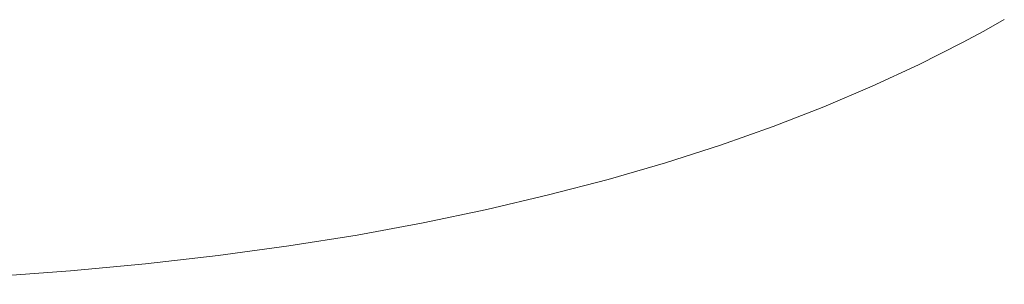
# Model space of a CAD drawing. Header units: millimetres. Extents: x -1459 to 125, y -3469 to 122.
# Tile 106 of 199: x -122.448 to -119.456, y -2995.456 to -2994.65. Entities that reach past the tile are written whole.
import ezdxf

# ---------------------------------------------------------------- set-up
doc = ezdxf.new("R2010")
doc.units = ezdxf.units.MM
doc.header["$MEASUREMENT"] = 0
doc.layers.add('Layer 1', color=7, linetype='Continuous')

msp = doc.modelspace()

# ---------------------------------------------------------------- linework, layer by layer
at = {"layer": 'Layer 1', "color": 5, "lineweight": 9}
msp.add_open_spline([(-126.8541, -2995.0885), (-126.8541, -2995.0885), (-126.1895, -2995.2066), (-126.1895, -2995.2066), (-126.1895, -2995.2066), (-125.552, -2995.3006), (-125.552, -2995.3006), (-125.552, -2995.3006), (-124.9415, -2995.3715), (-124.9415, -2995.3715), (-124.9415, -2995.3715), (-124.358, -2995.4202), (-124.358, -2995.4202), (-124.358, -2995.4202), (-123.8015, -2995.4479), (-123.8015, -2995.4479), (-123.8015, -2995.4479), (-123.5333, -2995.4542), (-123.5333, -2995.4542), (-123.5333, -2995.4542), (-123.2719, -2995.4555), (-123.2719, -2995.4555), (-123.2719, -2995.4555), (-123.0172, -2995.4521), (-123.0172, -2995.4521), (-123.0172, -2995.4521), (-122.7693, -2995.444), (-122.7693, -2995.444), (-122.7693, -2995.444), (-122.5281, -2995.4314), (-122.5281, -2995.4314), (-122.5281, -2995.4314), (-122.2936, -2995.4145), (-122.2936, -2995.4145), (-122.2936, -2995.4145), (-122.0659, -2995.3933), (-122.0659, -2995.3933), (-122.0659, -2995.3933), (-121.8448, -2995.3679), (-121.8448, -2995.3679), (-121.8448, -2995.3679), (-121.6305, -2995.3385), (-121.6305, -2995.3385), (-121.6305, -2995.3385), (-121.423, -2995.3053), (-121.423, -2995.3053), (-121.423, -2995.3053), (-121.2221, -2995.2683), (-121.2221, -2995.2683), (-121.2221, -2995.2683), (-121.028, -2995.2277), (-121.028, -2995.2277), (-121.028, -2995.2277), (-120.8405, -2995.1835), (-120.8405, -2995.1835), (-120.8405, -2995.1835), (-120.6598, -2995.136), (-120.6598, -2995.136), (-120.6598, -2995.136), (-120.4858, -2995.0853), (-120.4858, -2995.0853), (-120.4858, -2995.0853), (-120.3185, -2995.0314), (-120.3185, -2995.0314), (-120.3185, -2995.0314), (-120.1579, -2994.9745), (-120.1579, -2994.9745), (-120.1579, -2994.9745), (-120.004, -2994.9148), (-120.004, -2994.9148), (-120.004, -2994.9148), (-119.8569, -2994.8523), (-119.8569, -2994.8523), (-119.8569, -2994.8523), (-119.7164, -2994.7872), (-119.7164, -2994.7872), (-119.7164, -2994.7872), (-119.5826, -2994.7196), (-119.5826, -2994.7196), (-119.5826, -2994.7196), (-119.5182, -2994.6849), (-119.5182, -2994.6849), (-119.5182, -2994.6849), (-119.4555, -2994.6497), (-119.4555, -2994.6497)], degree=3, knots=[0, 0, 0, 0, 0.0357142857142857, 0.0357142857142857, 0.0357142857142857, 0.0714285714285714, 0.0714285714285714, 0.0714285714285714, 0.1071428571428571, 0.1071428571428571, 0.1071428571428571, 0.1428571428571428, 0.1428571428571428, 0.1428571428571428, 0.1785714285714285, 0.1785714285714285, 0.1785714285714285, 0.2142857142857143, 0.2142857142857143, 0.2142857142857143, 0.25, 0.25, 0.25, 0.2857142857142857, 0.2857142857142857, 0.2857142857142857, 0.3214285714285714, 0.3214285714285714, 0.3214285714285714, 0.3571428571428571, 0.3571428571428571, 0.3571428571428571, 0.3928571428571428, 0.3928571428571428, 0.3928571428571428, 0.4285714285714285, 0.4285714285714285, 0.4285714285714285, 0.4642857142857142, 0.4642857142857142, 0.4642857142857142, 0.5, 0.5, 0.5, 0.5357142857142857, 0.5357142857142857, 0.5357142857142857, 0.5714285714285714, 0.5714285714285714, 0.5714285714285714, 0.6071428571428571, 0.6071428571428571, 0.6071428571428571, 0.6428571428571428, 0.6428571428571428, 0.6428571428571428, 0.6785714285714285, 0.6785714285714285, 0.6785714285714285, 0.7142857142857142, 0.7142857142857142, 0.7142857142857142, 0.75, 0.75, 0.75, 0.7857142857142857, 0.7857142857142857, 0.7857142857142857, 0.8214285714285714, 0.8214285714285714, 0.8214285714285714, 0.8571428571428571, 0.8571428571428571, 0.8571428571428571, 0.8928571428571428, 0.8928571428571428, 0.8928571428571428, 0.9285714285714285, 0.9285714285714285, 0.9285714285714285, 0.9642857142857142, 0.9642857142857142, 0.9642857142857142, 1, 1, 1, 1], dxfattribs=at)

doc.saveas('drawing.dxf')
